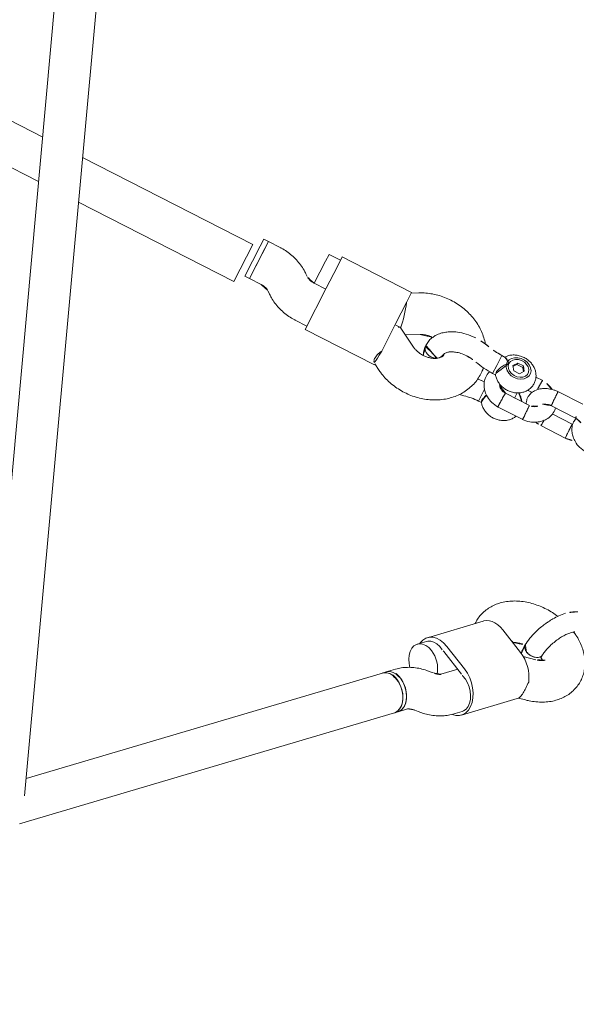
# Model space of a CAD drawing. Extents: x 5459245 to 5462690, y 5971016 to 5972523.
# Tile 157 of 198: x 5462453.423 to 5462453.637, y 5972212.825 to 5972213.204. Entities that reach past the tile are written whole.
import ezdxf

# ---------------------------------------------------------------- set-up
doc = ezdxf.new("R2010")
doc.units = 0
doc.layers.add('A_MAŁA ARCHITEKTURA', color=195, linetype='CONTINUOUS', lineweight=9)

# ---------------------------------------------------------------- blocks, each defined once
blk = doc.blocks.new('A$C43995eb0')
at = {"layer": 'A_MAŁA ARCHITEKTURA', "linetype": 'Continuous'}
for p, q in [((1648.19, 897.53), (1647.61, 900.2)), ((1631.98, 896.8), (1633.06, 891.84)), ((1648.57, 897.18), (1647.97, 897.72)), ((1664.04, 880.9), (1648.57, 897.18)), ((1627.55, 880.17), (1632.18, 890.23)), ((1630.05, 885.59), (1629.71, 885.58)), ((1665.24, 877.78), (1662.64, 880.51)), ((1647.66, 873.95), (1643.03, 863.89)), ((1649.95, 873.78), (1645.32, 863.72)), ((1627.99, 871.97), (1643.47, 855.69)), ((1648.98, 871.66), (1653.64, 866.76)), ((1536.15, 868.17), (1536.15, 857.32)), ((1542.15, 857.6), (1542.15, 868.05)), ((1544.83, 868.23), (1544.86, 867.8)), ((1544.85, 867.96), (1544.85, 859.32)), ((1550.85, 857.39), (1550.85, 868.24)), ((1670.55, 864.13), (1670.42, 865.47)), ((1654.49, 863.97), (1654.62, 862.63)), ((1674, 858.61), (1671.4, 861.34)), ((1675.03, 857.53), (1674, 858.61)), ((1778.81, 748.37), (1675.03, 857.53)), ((1644.87, 856.08), (1647.45, 853.36)), ((1535.03, 850.22), (1535.03, 847.25)), ((1545.98, 850.04), (1545.98, 839.62)), ((1551.98, 839.33), (1551.98, 850.18)), ((1659.81, 850.32), (1662.4, 847.59)), ((1541.03, 846.71), (1541.03, 848.67)), ((1662.4, 847.59), (1663.44, 846.5)), ((1663.44, 846.5), (1762.11, 742.71)), ((1533.44, 841.02), (1535.12, 842.27)), ((1535.44, 842.04), (1534.06, 841.02)), ((1535.12, 842.27), (1536.82, 841.03)), ((1538, 843.18), (1537.97, 843.21)), ((1545.98, 843.62), (1543.73, 843.62)), ((1545.96, 843.66), (1545.88, 843.62)), ((1533.44, 841.02), (1533.44, 838.53)), ((1533.44, 841.02), (1534.06, 841.02)), ((1535.13, 837.28), (1533.44, 838.53)), ((1534.06, 838.53), (1533.44, 838.53)), ((1534.06, 838.53), (1534.06, 841.02)), ((1534.06, 838.53), (1535.44, 837.51)), ((1536.82, 838.54), (1535.13, 837.28)), ((1536.82, 841.03), (1536.82, 838.54)), ((1537.97, 836.34), (1538, 836.38)), ((1533.67, 833.31), (1533.67, 831.78)), ((1533.67, 831.78), (1537.97, 831.78)), ((1537.97, 831.78), (1541.4, 831.78)), ((1541.4, 831.78), (1541.4, 833.07)), ((1548.22, 831.78), (1553.34, 831.78)), ((1553.34, 831.78), (1553.34, 833.07)), ((1544.25, 827.76), (1542.76, 827.76)), ((1544.25, 827.76), (1544.14, 827.77)), ((1554.43, 824.03), (1554.11, 825.82)), ((1543.31, 811.77), (1543.21, 811.77)), ((1543.76, 811.71), (1543.49, 811.64)), ((1543.5, 811.77), (1543.69, 811.77)), ((1543.5, 794.99), (1540.75, 800.02)), ((1546.26, 800.02), (1541.8, 791.89)), ((1526.72, 792.33), (1528.12, 789.78)), ((1527.81, 789.78), (1527.81, 759.78)), ((1527.81, 789.78), (1531.96, 789.78)), ((1531.96, 789.78), (1541.36, 789.78)), ((1541.36, 789.78), (1553.17, 789.78)), ((1541.77, 791.75), (1541.77, 789.78)), ((1558.83, 789.66), (1560.29, 792.33)), ((1559.2, 789.78), (1558.89, 789.78)), ((1559.2, 759.78), (1559.2, 789.78)), ((1531.96, 759.78), (1527.81, 759.78)), ((1529.24, 759.78), (1529.24, 754.78)), ((1541.36, 759.78), (1531.96, 759.78)), ((1559.2, 759.78), (1541.36, 759.78)), ((1541.77, 759.78), (1541.77, 754.75)), ((1557.77, 754.75), (1557.77, 759.78)), ((1532.26, 754.78), (1529.24, 754.78)), ((1541.77, 754.78), (1532.26, 754.78)), ((1540.72, 751.19), (1539.96, 750.22)), ((1768.35, 745.22), (1479.07, 629.05)), ((1552.55, 740.36), (1553.31, 741.33)), ((1535.5, 736.81), (1535.5, 731.78)), ((1551.5, 731.78), (1551.5, 736.81)), ((1481.63, 612.83), (1778.42, 732.02)), ((1535.5, 731.78), (1535.5, 729.77)), ((1535.5, 731.78), (1551.5, 731.78)), ((1538.53, 731.78), (1535.5, 731.78)), ((1538.53, 729.77), (1535.5, 729.77)), ((1551.5, 731.78), (1538.53, 731.78)), ((1551.5, 729.77), (1538.53, 729.77)), ((1551.5, 729.77), (1551.5, 731.78)), ((1539.24, 726.88), (1539.24, 653.21)), ((1539.24, 726.88), (1555.24, 726.88)), ((1555.24, 659.63), (1555.24, 726.88)), ((1555.24, 555.83), (1555.24, 642.39)), ((1539.24, 635.97), (1539.24, 551.81))]:
    blk.add_line(p, q, dxfattribs=at)
at = {"layer": 'A_MAŁA ARCHITEKTURA', "linetype": 'Continuous', "flags": 128}
for points in [[(1627.99, 871.97), (1627.83, 872.14), (1627.23, 873), (1626.82, 874), (1626.59, 875.1), (1626.54, 876.3), (1626.69, 877.56), (1627.03, 878.86), (1627.55, 880.17)], [(1665.44, 877.77), (1665.15, 879.07), (1664.53, 880.3), (1663.62, 881.29), (1662.46, 882.02), (1661.08, 882.44), (1659.52, 882.56), (1657.85, 882.36), (1656.12, 881.85), (1654.39, 881.06), (1652.72, 880), (1651.16, 878.71), (1649.76, 877.24), (1648.58, 875.63), (1647.66, 873.95)], [(1650.39, 874.61), (1651.02, 876.03), (1651.91, 877.41), (1653.02, 878.67), (1654.3, 879.77), (1655.69, 880.66), (1657.14, 881.3), (1658.58, 881.65), (1659.93, 881.7), (1661.15, 881.46), (1662.18, 880.92), (1662.64, 880.51)], [(1643.03, 863.89), (1642.39, 862.19), (1642.06, 860.52), (1642.05, 858.95), (1642.36, 857.52), (1642.98, 856.29), (1643.89, 855.29), (1645.05, 854.57), (1646.43, 854.15), (1646.75, 854.09)], [(1644.98, 862.88), (1644.3, 861.46), (1643.91, 860.05), (1643.82, 858.71), (1644.03, 857.5), (1644.55, 856.47), (1644.87, 856.08)], [(1647.13, 859.33), (1646.61, 857.88), (1646.4, 856.48), (1646.51, 855.18), (1646.93, 854.06), (1647.65, 853.17), (1648.63, 852.54), (1649.83, 852.21), (1651.19, 852.19), (1652.64, 852.48), (1654.12, 853.07), (1655.56, 853.94), (1656.77, 854.91)], [(1662.4, 847.59), (1662.21, 847.81), (1661.64, 848.82), (1661.37, 850.03), (1661.42, 851.39), (1661.78, 852.83), (1662.45, 854.28), (1663.39, 855.67), (1664.55, 856.95), (1665.88, 858.04), (1667.32, 858.9), (1668.81, 859.5), (1670.26, 859.79), (1671.62, 859.77), (1672.81, 859.44), (1673.79, 858.81), (1674, 858.61)], [(1674, 858.61), (1673.33, 859.16), (1672.24, 859.64), (1670.95, 859.82), (1669.54, 859.68), (1668.06, 859.24), (1666.59, 858.5), (1665.2, 857.52), (1663.95, 856.33), (1662.89, 854.99), (1662.08, 853.56)], [(1663.43, 846.5), (1663.18, 846.81), (1662.63, 847.84), (1662.39, 849.07), (1662.47, 850.44), (1662.87, 851.88), (1663.56, 853.32), (1664.52, 854.71), (1665.7, 855.97), (1667.04, 857.05), (1668.49, 857.89), (1669.97, 858.45), (1671.42, 858.72), (1672.77, 858.67), (1673.95, 858.31), (1674.9, 857.65), (1675.03, 857.53)], [(1675.03, 857.53), (1674.37, 858.07), (1673.27, 858.56), (1671.99, 858.73), (1670.57, 858.6), (1669.1, 858.15), (1667.63, 857.42), (1666.23, 856.43), (1664.98, 855.24), (1663.92, 853.9), (1663.12, 852.47)], [(1538.52, 837.29), (1538.92, 838.55), (1539.04, 839.9), (1538.87, 841.25), (1538.42, 842.48), (1537.73, 843.52), (1536.84, 844.27), (1535.83, 844.7), (1534.76, 844.76), (1533.73, 844.45), (1532.79, 843.79), (1532.03, 842.84), (1531.5, 841.65), (1531.24, 840.33), (1531.26, 838.97), (1531.58, 837.67), (1532.15, 836.53), (1532.95, 835.62), (1533.91, 835.03), (1534.96, 834.78), (1536.02, 834.91), (1537.02, 835.4), (1537.87, 836.21), (1538.52, 837.29)], [(1535.13, 835.64), (1536.08, 835.83), (1536.95, 836.36), (1537.66, 837.2), (1538.14, 838.27), (1538.36, 839.47), (1538.28, 840.7), (1537.93, 841.84), (1537.33, 842.81), (1536.53, 843.5), (1535.61, 843.87), (1534.65, 843.87), (1533.72, 843.5), (1532.93, 842.81), (1532.32, 841.84), (1531.97, 840.7), (1531.9, 839.47), (1532.11, 838.27), (1532.6, 837.2), (1533.3, 836.36), (1534.17, 835.83), (1535.13, 835.64)]]:
    blk.add_lwpolyline(points, dxfattribs=at)
at = {"layer": 'A_MAŁA ARCHITEKTURA', "linetype": 'Continuous'}
for centre, radius, start, end in [((1646.4, 883.48), 15.73, 110.2966, 154.608), ((1659.01, 869.6), 9.98, 149.8146, 155.217), ((1657.24, 854.64), 11.15, 105.322, 155.1071), ((1653.44, 859.97), 8.95, 155.206, 161.0162), ((1666.56, 850.8), 5.26, 148.4353, 217.6952), ((1667.6, 849.72), 5.26, 148.4353, 217.6952)]:
    blk.add_arc(centre, radius, start, end, dxfattribs=at)
for centre, major_axis, start_param, end_param in [((1537.24, 789.78), (7.99, 2.05), 0.889596, 2.194917), ((1549.77, 789.78), (7.99, -2.05), 3.094379, 4.088268)]:
    blk.add_ellipse(centre, major_axis=major_axis, ratio=0.184461, start_param=start_param, end_param=end_param, dxfattribs=at)
for points, knots in [([(1580.93, 953.43), (1582.61, 953.97), (1591.44, 956.8), (1607.48, 961.62), (1629.06, 967.88), (1650.72, 973.81), (1672.44, 979.44), (1694.23, 984.76), (1716.07, 989.77), (1737.98, 994.47), (1759.93, 998.87), (1781.94, 1002.95), (1803.99, 1006.72), (1826.08, 1010.16), (1843.65, 1012.7), (1853.86, 1013.99), (1856.69, 1014.34)], [0, 0, 0, 0, 0.018672, 0.097902, 0.177136, 0.256376, 0.335619, 0.414867, 0.494119, 0.573376, 0.652635, 0.731899, 0.811166, 0.890435, 0.969708, 1, 1, 1, 1]), ([(1647.61, 900.2), (1647.5, 900.69), (1647.18, 902.06), (1646.45, 904.22), (1645.36, 906.61), (1644.02, 908.81), (1642.5, 910.71), (1640.86, 912.28), (1639.09, 913.59), (1637.14, 914.65), (1635.03, 915.4), (1632.89, 915.81), (1630.76, 915.89), (1628.65, 915.66), (1626.61, 915.13), (1624.64, 914.31), (1622.77, 913.21), (1621.01, 911.85), (1619.36, 910.23), (1617.86, 908.35), (1616.69, 906.53), (1616.07, 905.31), (1615.84, 904.85)], [0, 0, 0, 0, 0.0320108, 0.0888, 0.1461227, 0.2035226, 0.2604368, 0.3102958, 0.3588914, 0.4115946, 0.46281, 0.5126953, 0.561652, 0.6100965, 0.6583962, 0.7070257, 0.7564286, 0.8069733, 0.8588839, 0.9121674, 0.9665906, 1, 1, 1, 1]), ([(1608.15, 902.81), (1608.53, 902.04), (1609.19, 900.69), (1610.35, 899.4), (1610.85, 898.85)], [0, 0, 0, 0, 0.570789, 1, 1, 1, 1]), ([(1616.4, 904.22), (1616.15, 904.51), (1615.59, 905.15), (1615.41, 905.51), (1615.31, 905.72)], [0, 0, 0, 0, 0.4425432, 1, 1, 1, 1]), ([(1629.37, 898.19), (1628.89, 898.24), (1627.89, 898.34), (1626.16, 898.74), (1624.29, 899.34), (1622.37, 900.14), (1620.51, 901.09), (1618.86, 902.13), (1617.45, 903.19), (1616.75, 903.88), (1616.4, 904.22)], [0, 0, 0, 0, 0.116162, 0.23941, 0.367982, 0.499439, 0.630988, 0.759821, 0.883458, 1, 1, 1, 1]), ([(1610.85, 898.85), (1611.5, 898.22), (1612.71, 897.05), (1614.83, 895.55), (1616.65, 894.45), (1618.36, 893.55), (1620.3, 892.65), (1622.83, 891.68), (1625.91, 890.81), (1627.89, 890.59), (1628.95, 890.47)], [0, 0, 0, 0, 0.150465, 0.278038, 0.377251, 0.45055, 0.544781, 0.670856, 0.82514, 1, 1, 1, 1]), ([(1630.23, 897.85), (1630.31, 898.02), (1630.56, 898.51), (1630.88, 899), (1631.06, 899.2), (1631.09, 899.24)], [0, 0, 0, 0, 0.290957, 0.860657, 1, 1, 1, 1]), ([(1630.51, 900.02), (1630.51, 900.02), (1630.51, 900.02), (1630.75, 899.79), (1631.1, 899.26), (1631.49, 898.47), (1631.79, 897.61), (1631.93, 897.01), (1631.98, 896.8)], [0, 0, 0, 0, 0.137824, 0.339652, 0.527745, 0.71354, 0.901393, 1, 1, 1, 1]), ([(1613.24, 896.74), (1613.12, 895.92), (1612.86, 894.21), (1612.76, 891.55), (1612.88, 888.84), (1613.24, 886.15), (1613.84, 883.54), (1614.7, 881.02), (1615.81, 878.64), (1617.17, 876.46), (1618.7, 874.58), (1620.36, 873.02), (1622.14, 871.74), (1624.1, 870.71), (1626.21, 869.99), (1628.27, 869.6), (1629.62, 869.59), (1630.24, 869.59)], [0, 0, 0, 0, 0.063663, 0.13329, 0.203142, 0.273356, 0.344085, 0.415414, 0.48727, 0.559171, 0.630402, 0.692732, 0.753493, 0.819365, 0.883393, 0.945789, 1, 1, 1, 1]), ([(1630.41, 898.02), (1630.4, 898.05), (1630.37, 898.12), (1629.94, 898.14), (1629.44, 898.18), (1629.18, 898.2)], [0, 0, 0, 0, 0.293185, 0.625741, 1, 1, 1, 1]), ([(1629.24, 898.15), (1629.42, 898.14), (1629.87, 898.12), (1630.53, 897.61), (1631.11, 896.72), (1631.45, 895.54), (1631.51, 894.24), (1631.33, 893.1), (1631.08, 892.48), (1630.98, 892.25)], [0, 0, 0, 0, 0.101039, 0.260797, 0.420553, 0.580329, 0.740131, 0.899956, 1, 1, 1, 1]), ([(1630.98, 892.25), (1631.13, 892.63), (1631.42, 893.41), (1631.52, 894.74), (1631.36, 896.01), (1630.92, 897.1), (1630.26, 897.85), (1629.67, 898.21), (1629.32, 898.17), (1629.26, 898.16)], [0, 0, 0, 0, 0.160274, 0.320549, 0.480816, 0.641066, 0.80129, 0.961489, 1, 1, 1, 1]), ([(1640.94, 898.24), (1641.8, 898.26), (1643.52, 898.31), (1645.74, 898.24), (1647.29, 897.98), (1647.76, 897.79), (1647.97, 897.72)], [0, 0, 0, 0, 0.266006, 0.531719, 0.802227, 1, 1, 1, 1]), ([(1628.7, 890.54), (1628.83, 890.52), (1629.24, 890.45), (1629.93, 890.82), (1630.57, 891.46), (1630.87, 892.03), (1630.98, 892.25)], [0, 0, 0, 0, 0.155267, 0.476924, 0.798626, 1, 1, 1, 1]), ([(1630.98, 892.25), (1630.79, 891.9), (1630.41, 891.21), (1629.63, 890.64), (1629.03, 890.41), (1628.74, 890.5), (1628.72, 890.5)], [0, 0, 0, 0, 0.325005, 0.650011, 0.975002, 1, 1, 1, 1]), ([(1628.46, 890.51), (1629.18, 890.48), (1630.57, 890.42), (1631.9, 890.55), (1632.47, 890.72), (1632.5, 890.73)], [0, 0, 0, 0, 0.505015, 0.970187, 1, 1, 1, 1]), ([(1630.18, 885.88), (1630.1, 886), (1629.91, 886.27), (1629.56, 887.03), (1629.21, 888.08), (1628.95, 889.25), (1628.88, 890.11), (1628.85, 890.5)], [0, 0, 0, 0, 0.153193, 0.36977, 0.58891, 0.81249, 1, 1, 1, 1]), ([(1542.17, 868.23), (1542.74, 868.14), (1543.97, 867.92), (1545.93, 868.36), (1547.67, 869.23), (1549.18, 870.5), (1550.5, 872.2), (1551.64, 874.62), (1551.87, 876.55), (1551.99, 877.57)], [0, 0, 0, 0, 0.115987, 0.255002, 0.398418, 0.509571, 0.648193, 0.81316, 1, 1, 1, 1]), ([(1670.42, 865.47), (1670.37, 865.95), (1670.22, 867.28), (1669.77, 869.41), (1669.01, 871.8), (1667.97, 874.06), (1666.72, 876.09), (1665.71, 877.24), (1665.24, 877.78)], [0, 0, 0, 0, 0.103003, 0.283517, 0.466172, 0.650614, 0.835237, 1, 1, 1, 1]), ([(1542.16, 867.95), (1542.16, 868.07), (1542.18, 868.42), (1542.29, 869.14), (1542.51, 869.99), (1542.8, 870.64), (1542.96, 870.88), (1543.01, 870.95)], [0, 0, 0, 0, 0.0971186, 0.2773837, 0.599075, 0.872561, 1, 1, 1, 1]), ([(1550.86, 867.96), (1550.83, 868.38), (1550.78, 869.21), (1550.57, 870.53), (1550.28, 871.37), (1550.12, 871.84)], [0, 0, 0, 0, 0.313333, 0.617227, 1, 1, 1, 1]), ([(1542.12, 867.96), (1542.13, 867.96), (1542.19, 867.97), (1541.97, 867.99), (1541.68, 868.02), (1541.51, 868.03), (1541.5, 868.03)], [0, 0, 0, 0, 0.131202, 0.615091, 0.980676, 1, 1, 1, 1]), ([(1544.9, 867.96), (1544.9, 867.95), (1544.9, 867.93), (1545.28, 867.92), (1545.84, 867.91), (1546.54, 867.91), (1547.34, 867.92), (1548.37, 867.95), (1549.34, 867.98), (1549.91, 868.01), (1550.16, 868.02), (1550.19, 868.03), (1550.2, 868.03)], [0, 0, 0, 0, 0.083349, 0.221004, 0.35862, 0.426671, 0.564254, 0.70185, 0.839484, 0.977164, 0.994502, 1, 1, 1, 1]), ([(1550.83, 868.1), (1550.82, 868.09), (1550.79, 868.07), (1550.48, 868.04), (1550.25, 868.03), (1550.21, 868.03), (1550.2, 868.03)], [0, 0, 0, 0, 0.422971, 0.917976, 0.980228, 1, 1, 1, 1]), ([(1653.64, 866.75), (1653.65, 866.75), (1653.65, 866.74), (1653.8, 866.55), (1654.04, 866.05), (1654.29, 865.29), (1654.43, 864.55), (1654.48, 864.09), (1654.49, 863.97)], [0, 0, 0, 0, 0.101551, 0.313843, 0.517024, 0.721743, 0.930984, 1, 1, 1, 1]), ([(1654.62, 862.63), (1654.67, 862.15), (1654.82, 860.82), (1655.27, 858.69), (1656.04, 856.29), (1657.08, 854.03), (1658.32, 852.01), (1659.33, 850.86), (1659.81, 850.32)], [0, 0, 0, 0, 0.103003, 0.283517, 0.466172, 0.650614, 0.835237, 1, 1, 1, 1]), ([(1671.4, 861.35), (1671.4, 861.35), (1671.39, 861.36), (1671.25, 861.55), (1671, 862.05), (1670.76, 862.8), (1670.61, 863.55), (1670.56, 864.01), (1670.55, 864.13)], [0, 0, 0, 0, 0.101551, 0.313843, 0.517024, 0.721743, 0.930984, 1, 1, 1, 1]), ([(1536.16, 857.46), (1536.16, 857.46), (1536.1, 857.45), (1536.31, 857.43), (1536.71, 857.42), (1537.18, 857.42), (1537.59, 857.42), (1538.19, 857.42), (1539.02, 857.44), (1540.04, 857.46), (1540.88, 857.49), (1541.33, 857.52), (1541.49, 857.53), (1541.5, 857.53)], [0, 0, 0, 0, 0.003995, 0.140853, 0.277685, 0.345352, 0.413013, 0.480674, 0.61747, 0.754282, 0.891144, 0.994534, 1, 1, 1, 1]), ([(1536.15, 857.59), (1536.17, 857.17), (1536.22, 856.35), (1536.49, 854.81), (1536.99, 853.16), (1537.78, 851.58), (1538.86, 850.1), (1540.3, 848.85), (1541.98, 848.17), (1543.38, 848), (1544.53, 848.1), (1545.42, 848.32), (1545.87, 848.56), (1545.98, 848.62)], [0, 0, 0, 0, 0.071272, 0.140398, 0.265248, 0.372182, 0.460819, 0.611559, 0.74279, 0.81722, 0.898547, 0.974569, 1, 1, 1, 1]), ([(1542.12, 857.6), (1542.13, 857.6), (1542.19, 857.59), (1541.97, 857.56), (1541.68, 857.54), (1541.51, 857.53), (1541.5, 857.53)], [0, 0, 0, 0, 0.107254, 0.604481, 0.980143, 1, 1, 1, 1]), ([(1551.99, 849.95), (1551.87, 850.98), (1551.65, 852.93), (1550.49, 855.38), (1549.14, 857.11), (1547.51, 858.45), (1545.52, 859.35), (1543.58, 859.65), (1542.48, 859.4), (1542.15, 859.32)], [0, 0, 0, 0, 0.186778, 0.354633, 0.495672, 0.608815, 0.773008, 0.931627, 1, 1, 1, 1]), ([(1543.19, 854.32), (1543.19, 854.32), (1543.08, 854.43), (1542.76, 854.92), (1542.43, 855.76), (1542.25, 856.61), (1542.17, 857.22), (1542.16, 857.57), (1542.15, 857.75)], [0, 0, 0, 0, 0.013621, 0.260708, 0.582476, 0.775512, 0.880764, 1, 1, 1, 1]), ([(1548.45, 857.6), (1548.54, 857.6), (1548.97, 857.59), (1549.58, 857.56), (1550.03, 857.54), (1550.19, 857.53), (1550.2, 857.53)], [0, 0, 0, 0, 0.1309, 0.614957, 0.980669, 1, 1, 1, 1]), ([(1550.82, 857.46), (1550.83, 857.46), (1550.89, 857.47), (1550.67, 857.5), (1550.38, 857.52), (1550.21, 857.53), (1550.2, 857.53)], [0, 0, 0, 0, 0.114914, 0.607898, 0.98031, 1, 1, 1, 1]), ([(1550.51, 855.09), (1550.57, 855.34), (1550.78, 856.17), (1550.83, 857.05), (1550.86, 857.65)], [0, 0, 0, 0, 0.305042, 1, 1, 1, 1]), ([(1536.48, 855.04), (1536.13, 854.38), (1535.32, 852.82), (1535.13, 851.02), (1535.02, 849.98)], [0, 0, 0, 0, 0.42793, 1, 1, 1, 1]), ([(1536.16, 850.03), (1536.15, 850.03), (1536.13, 850.03), (1536.08, 850.03), (1535.92, 850.04), (1535.55, 850.06), (1535.17, 850.09), (1534.97, 850.11), (1535.03, 850.11), (1535.03, 850.11)], [0, 0, 0, 0, 0.014926, 0.026223, 0.071419, 0.25277, 0.619267, 0.992987, 1, 1, 1, 1]), ([(1536.16, 850.03), (1536.17, 850.03), (1536.19, 850.03), (1536.24, 850.02), (1536.42, 850.02), (1536.88, 850), (1537.69, 849.97), (1538.58, 849.94), (1539.06, 849.93), (1539.24, 849.93)], [0, 0, 0, 0, 0.012308, 0.021623, 0.058892, 0.208431, 0.51064, 0.818832, 1, 1, 1, 1]), ([(1544.72, 852.95), (1544.79, 852.88), (1545.05, 852.66), (1545.45, 852.03), (1545.85, 851.09), (1545.92, 850.3), (1545.95, 849.93)], [0, 0, 0, 0, 0.11465, 0.379793, 0.706083, 1, 1, 1, 1]), ([(1547.11, 850.03), (1547.1, 850.03), (1546.83, 850.01), (1546.38, 849.99), (1546, 849.96), (1546.01, 849.94), (1546.01, 849.94)], [0, 0, 0, 0, 0.014319, 0.3728828, 0.7314471, 1, 1, 1, 1]), ([(1547.11, 850.03), (1547.12, 850.03), (1547.4, 850.04), (1548.02, 850.07), (1549.03, 850.1), (1550.04, 850.12), (1550.78, 850.14), (1551.26, 850.14), (1551.55, 850.14), (1551.84, 850.13), (1552.02, 850.13), (1551.97, 850.11), (1551.96, 850.11)], [0, 0, 0, 0, 0.006008, 0.15646, 0.30691, 0.457341, 0.607744, 0.682122, 0.756494, 0.830866, 0.981229, 1, 1, 1, 1]), ([(1541.18, 832.91), (1541.21, 832.93), (1541.66, 833.17), (1542.38, 833.87), (1543.31, 835), (1544.01, 836.35), (1544.47, 837.83), (1544.67, 839.42), (1544.6, 841.04), (1544.23, 842.64), (1543.57, 844.13), (1542.66, 845.41), (1541.58, 846.42), (1540.36, 847.18), (1538.98, 847.67), (1537.52, 847.83), (1536.09, 847.67), (1534.75, 847.2), (1533.53, 846.46), (1532.48, 845.49), (1531.61, 844.3), (1530.95, 842.93), (1530.53, 841.42), (1530.38, 839.82), (1530.52, 838.2), (1530.94, 836.61), (1531.66, 835.15), (1532.58, 833.93), (1533.33, 833.33), (1533.67, 833.06)], [0, 0, 0, 0, 0.002826, 0.039302, 0.076418, 0.114372, 0.153152, 0.192612, 0.23262, 0.273115, 0.31403, 0.355134, 0.391579, 0.427349, 0.466293, 0.504172, 0.541112, 0.577477, 0.61371, 0.650287, 0.687559, 0.725684, 0.76461, 0.804187, 0.844293, 0.884879, 0.925858, 0.96695, 1, 1, 1, 1]), ([(1545.98, 846.71), (1545.82, 846.62), (1545.25, 846.3), (1544.44, 845.47), (1543.77, 844.67), (1543.54, 844.17), (1543.51, 844.11)], [0, 0, 0, 0, 0.15348, 0.5476352, 0.9492867, 1, 1, 1, 1]), ([(1553.13, 832.92), (1553.16, 832.93), (1553.6, 833.17), (1554.33, 833.87), (1555.25, 835), (1555.95, 836.35), (1556.42, 837.83), (1556.62, 839.42), (1556.54, 841.04), (1556.17, 842.64), (1555.51, 844.13), (1554.61, 845.41), (1553.52, 846.41), (1552.64, 847.02), (1552.09, 847.2), (1551.98, 847.24)], [0, 0, 0, 0, 0.005741, 0.089345, 0.174416, 0.261408, 0.350292, 0.440736, 0.532434, 0.62525, 0.71903, 0.813242, 0.896773, 0.978759, 1, 1, 1, 1]), ([(1541.3, 830.41), (1541.39, 830.38), (1542.18, 830), (1543.78, 829.97), (1545.92, 830.33), (1547.67, 831.23), (1549.18, 832.49), (1550.5, 834.2), (1551.64, 836.62), (1551.87, 838.55), (1551.99, 839.57)], [0, 0, 0, 0, 0.017008, 0.166903, 0.297911, 0.433067, 0.537818, 0.668456, 0.823921, 1, 1, 1, 1]), ([(1545.99, 839.77), (1545.92, 839.24), (1545.8, 838.27), (1545.28, 837.22), (1544.79, 836.63), (1544.41, 836.3), (1544.25, 836.27), (1544.2, 836.26)], [0, 0, 0, 0, 0.321778, 0.577731, 0.781688, 0.937794, 1, 1, 1, 1]), ([(1547.11, 839.53), (1547.1, 839.53), (1546.83, 839.54), (1546.38, 839.57), (1546.01, 839.6), (1546.02, 839.61), (1546.02, 839.62)], [0, 0, 0, 0, 0.0149836, 0.3901881, 0.7653931, 1, 1, 1, 1]), ([(1547.11, 839.53), (1547.12, 839.53), (1547.4, 839.51), (1548.02, 839.49), (1549.03, 839.46), (1550.04, 839.43), (1550.78, 839.42), (1551.26, 839.42), (1551.55, 839.42), (1551.84, 839.42), (1552.02, 839.43), (1551.97, 839.44), (1551.96, 839.44)], [0, 0, 0, 0, 0.0060057, 0.1563904, 0.306774, 0.4571392, 0.6074757, 0.6818208, 0.7561597, 0.8304986, 0.9807958, 1, 1, 1, 1]), ([(1533.7, 833.31), (1533.7, 833.41), (1533.71, 833.69), (1534.14, 834.37), (1534.68, 835.08), (1535.05, 835.54), (1535.13, 835.64), (1535.13, 835.64)], [0, 0, 0, 0, 0.204096, 0.524813, 0.897781, 0.997045, 1, 1, 1, 1]), ([(1535.13, 835.64), (1535.13, 835.64), (1535.24, 835.49), (1535.67, 835), (1536.58, 834.22), (1537.55, 833.67), (1538.41, 833.28), (1539.16, 832.99), (1540.11, 832.78), (1540.85, 832.74), (1541.07, 832.88), (1541.16, 832.94)], [0, 0, 0, 0, 0.00151, 0.074983, 0.26371, 0.45344, 0.471179, 0.612501, 0.748536, 0.889346, 1, 1, 1, 1]), ([(1533.67, 831.78), (1533.62, 830.75), (1533.54, 828.71), (1533.11, 826.78), (1532.9, 825.82)], [0, 0, 0, 0, 0.5008388, 1, 1, 1, 1]), ([(1540.42, 824.04), (1540.69, 825.3), (1541.24, 827.81), (1541.34, 830.46), (1541.4, 831.78)], [0, 0, 0, 0, 0.500633, 1, 1, 1, 1]), ([(1549.87, 833.51), (1550.3, 833.32), (1551.13, 832.97), (1552.01, 832.79), (1552.66, 832.76), (1553.02, 832.79), (1553.11, 832.91), (1553.12, 832.93)], [0, 0, 0, 0, 0.308851, 0.595816, 0.697706, 0.951669, 1, 1, 1, 1]), ([(1554.11, 825.82), (1553.9, 826.78), (1553.47, 828.71), (1553.38, 830.75), (1553.34, 831.78)], [0, 0, 0, 0, 0.499161, 1, 1, 1, 1]), ([(1542.76, 827.76), (1542.2, 827.75), (1541.64, 827.74), (1541.09, 827.62), (1541.09, 827.62)], [0, 0, 0, 0, 0.997109, 1, 1, 1, 1]), ([(1560.29, 792.33), (1560.54, 792.8), (1561.19, 794.05), (1562.04, 796.21), (1562.77, 798.79), (1563.24, 801.46), (1563.44, 804.19), (1563.36, 806.92), (1563, 809.64), (1562.37, 812.3), (1561.47, 814.86), (1560.31, 817.29), (1558.9, 819.54), (1557.26, 821.58), (1555.41, 823.37), (1553.38, 824.89), (1551.22, 826.1), (1548.95, 827), (1546.62, 827.59), (1545.04, 827.71), (1544.25, 827.76)], [0, 0, 0, 0, 0.034833, 0.091546, 0.148419, 0.205523, 0.262798, 0.320218, 0.377778, 0.435478, 0.493296, 0.551176, 0.609012, 0.666645, 0.723882, 0.780532, 0.836453, 0.891584, 0.94596, 1, 1, 1, 1]), ([(1545.7, 830.4), (1545.72, 829.53), (1545.74, 828.58), (1545.91, 827.68), (1545.93, 827.59)], [0, 0, 0, 0, 0.905532, 1, 1, 1, 1]), ([(1532.58, 824.09), (1532.56, 824.07), (1531.87, 823.61), (1530.66, 822.48), (1528.97, 820.67), (1527.49, 818.61), (1526.21, 816.36), (1525.18, 813.94), (1524.38, 811.38), (1523.85, 808.73), (1523.59, 806.02), (1523.61, 803.28), (1523.89, 800.55), (1524.46, 797.88), (1525.28, 795.35), (1526.08, 793.51), (1526.6, 792.55), (1526.72, 792.33)], [0, 0, 0, 0, 0.002291, 0.074414, 0.147382, 0.221196, 0.295771, 0.370963, 0.446617, 0.522602, 0.59883, 0.675256, 0.751868, 0.828668, 0.905635, 0.977737, 1, 1, 1, 1]), ([(1532.9, 825.82), (1532.69, 824.83), (1532.26, 822.85), (1532.2, 820.77), (1532.17, 819.73)], [0, 0, 0, 0, 0.500849, 1, 1, 1, 1]), ([(1539.9, 819.83), (1539.93, 820.55), (1539.98, 822), (1540.27, 823.36), (1540.42, 824.04)], [0, 0, 0, 0, 0.501264, 1, 1, 1, 1]), ([(1532.17, 819.73), (1532.24, 818.39), (1532.38, 815.87), (1533.27, 812.62), (1534.33, 810.21), (1535.31, 808.65), (1536.08, 807.66), (1536.74, 806.93), (1537.52, 806.19), (1538.58, 805.38), (1539.99, 804.61), (1541.67, 804.02), (1542.91, 803.97), (1543.51, 803.95)], [0, 0, 0, 0, 0.16728, 0.31431, 0.43214, 0.522817, 0.572761, 0.614098, 0.66642, 0.728143, 0.808385, 0.905323, 1, 1, 1, 1]), ([(1543.52, 811.64), (1543.34, 811.66), (1543.03, 811.71), (1542.5, 812.09), (1542.05, 812.56), (1541.59, 813.18), (1541.08, 814.05), (1540.51, 815.42), (1540.01, 817.4), (1539.94, 818.98), (1539.9, 819.83)], [0, 0, 0, 0, 0.168665, 0.307596, 0.406928, 0.47011, 0.556406, 0.676121, 0.826389, 1, 1, 1, 1]), ([(1545.38, 810.75), (1545.2, 810.93), (1544.74, 811.39), (1544.05, 811.66), (1543.61, 811.61), (1543.5, 811.59)], [0, 0, 0, 0, 0.34779, 0.84322, 1, 1, 1, 1]), ([(1543.51, 811.59), (1543.74, 811.6), (1544.3, 811.6), (1544.8, 811.26), (1545.09, 811.06)], [0, 0, 0, 0, 0.418232, 1, 1, 1, 1]), ([(1543.69, 811.77), (1543.73, 811.77), (1543.87, 811.76), (1544.15, 811.7), (1544.62, 811.46), (1545.19, 811.01), (1545.8, 810.31), (1546.39, 809.35), (1546.88, 808.18), (1547.23, 806.86), (1547.41, 805.44), (1547.4, 803.99), (1547.21, 802.57), (1546.85, 801.29), (1546.5, 800.47), (1546.29, 800.08), (1546.26, 800.02)], [0, 0, 0, 0, 0.0378034, 0.1362767, 0.221994, 0.2998779, 0.381232, 0.4585733, 0.5345404, 0.610273, 0.6860497, 0.7619043, 0.8377146, 0.9132905, 0.9849494, 1, 1, 1, 1]), ([(1543.5, 803.91), (1543.84, 803.96), (1544.52, 804.04), (1545.43, 804.71), (1546.12, 805.69), (1546.51, 806.92), (1546.56, 808.23), (1546.31, 809.44), (1545.92, 810.05), (1545.74, 810.33)], [0, 0, 0, 0, 0.146843, 0.293686, 0.440522, 0.587342, 0.73414, 0.880914, 1, 1, 1, 1]), ([(1545.94, 810.02), (1546.1, 809.7), (1546.45, 809), (1546.58, 807.73), (1546.4, 806.43), (1545.89, 805.28), (1545.11, 804.42), (1544.27, 803.97), (1543.72, 803.93), (1543.5, 803.91)], [0, 0, 0, 0, 0.13554, 0.289167, 0.442791, 0.596435, 0.750104, 0.903795, 1, 1, 1, 1]), ([(1540.75, 800.02), (1540.67, 800.17), (1540.41, 800.67), (1540.03, 801.66), (1539.73, 803.01), (1539.59, 804.1), (1539.62, 804.72), (1539.63, 804.85)], [0, 0, 0, 0, 0.1226274, 0.3895111, 0.656847, 0.9243736, 1, 1, 1, 1]), ([(1543.5, 803.95), (1544.1, 803.97), (1545.33, 804.03), (1546.63, 804.43), (1547.29, 804.8), (1547.37, 804.85)], [0, 0, 0, 0, 0.457447, 0.92626, 1, 1, 1, 1]), ([(1553.17, 789.78), (1553.87, 789.44), (1555.27, 788.78), (1557.1, 788.61), (1558.28, 788.89), (1558.66, 789.46), (1558.8, 789.68)], [0, 0, 0, 0, 0.273862, 0.547422, 0.825919, 1, 1, 1, 1]), ([(1541.77, 754.75), (1541.76, 754.59), (1541.75, 754.06), (1541.62, 753.19), (1541.33, 752.25), (1541, 751.58), (1540.8, 751.31), (1540.72, 751.19)], [0, 0, 0, 0, 0.107092, 0.346438, 0.587135, 0.830215, 1, 1, 1, 1]), ([(1553.31, 741.33), (1553.63, 741.75), (1554.42, 742.81), (1555.48, 744.68), (1556.45, 746.94), (1557.17, 749.33), (1557.62, 751.77), (1557.76, 753.6), (1557.77, 754.58), (1557.77, 754.75)], [0, 0, 0, 0, 0.111691, 0.281754, 0.452835, 0.625308, 0.798805, 0.964682, 1, 1, 1, 1]), ([(1539.96, 750.22), (1539.64, 749.8), (1538.85, 748.74), (1537.79, 746.87), (1536.82, 744.62), (1536.1, 742.23), (1535.65, 739.78), (1535.51, 737.96), (1535.5, 736.98), (1535.5, 736.81)], [0, 0, 0, 0, 0.111691, 0.281754, 0.452835, 0.625308, 0.798805, 0.964682, 1, 1, 1, 1]), ([(1551.5, 736.81), (1551.51, 736.97), (1551.52, 737.5), (1551.65, 738.37), (1551.94, 739.3), (1552.27, 739.97), (1552.47, 740.25), (1552.55, 740.36)], [0, 0, 0, 0, 0.107092, 0.346438, 0.587135, 0.830215, 1, 1, 1, 1])]:
    blk.add_open_spline(points, degree=3, knots=knots, dxfattribs=at)

msp = doc.modelspace()

# ---------------------------------------------------------------- block references
at = {"layer": 'A_MAŁA ARCHITEKTURA', "xscale": 0.001, "yscale": 0.001, "zscale": 0.001, "rotation": 242.9301705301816}
msp.add_blockref('A$C43995eb0', (5462453.5658, 5972214.81866), dxfattribs=at)

doc.saveas('drawing.dxf')
